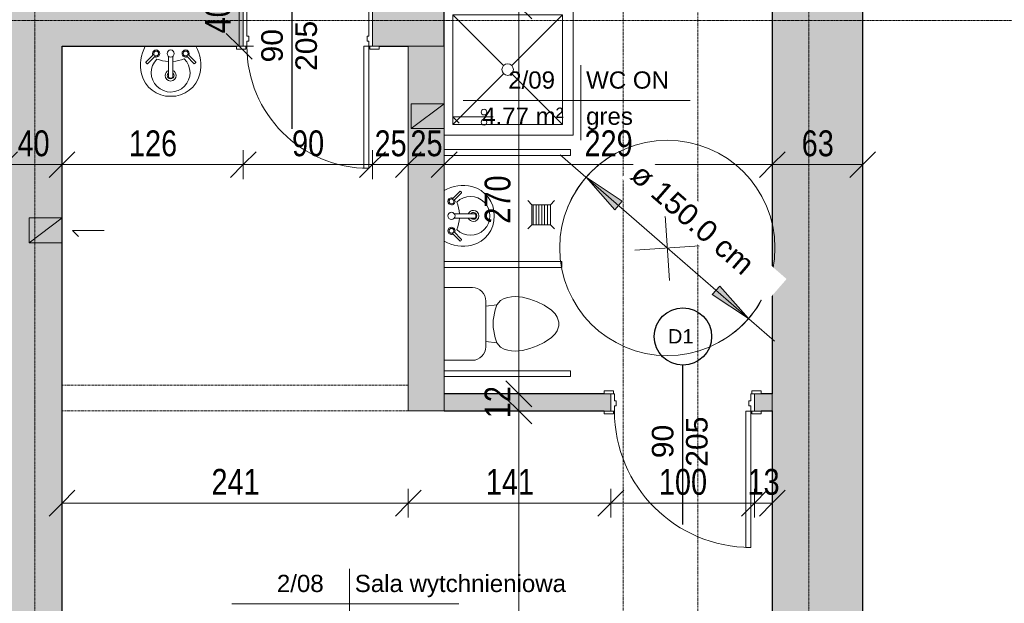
# Model space of a CAD drawing. Header units: centimetres. Extents: x 14827 to 20103, y -10807 to -8443.
# Tile 16 of 21: x 17333 to 18019, y -10012 to -9605. Entities that reach past the tile are written whole.
import ezdxf

# ---------------------------------------------------------------- set-up
doc = ezdxf.new("R2010")
doc.units = ezdxf.units.CM
for name, pattern in [('Aligning Line 1_8_', [0.635, 0.3175, -0.3175]), ('Kreska', [0.635, 0.3175, -0.3175]), ('Linia siatki', [0.9925, 0.47, -0.2175, 0.0875, -0.2175])]:
    doc.linetypes.add(name, pattern=pattern)
for name, color, linetype, lineweight in [('A-ANNO-DIMS', 211, 'Continuous', 9), ('A-ANNO-DIMS-100', 211, 'Continuous', 9), ('A-AREA-IDEN', 2, 'Continuous', 9), ('A-DETL', 90, 'Continuous', 9), ('A-DETL-GENF', 92, 'Continuous', 9), ('A-DETL-HDLN', 90, 'Kreska', 9), ('A-DETL-MEDM', 33, 'Continuous', 25), ('A-DETL-THIN', 151, 'Continuous', 9), ('A-DOOR', 31, 'Continuous', 9), ('A-DOOR-FRAM', 31, 'Continuous', 18), ('A-WALL', 113, 'Continuous', 9), ('A-WALL-PATT', 111, 'Continuous', 25), ('G-ANNO-TEXT', 231, 'Continuous', 9), ('I-WALL', 2, 'Continuous', 9), ('P-SANR-FIXT', 6, 'Continuous', 9), ('S-GRID', 1, 'Continuous', 9)]:
    doc.layers.add(name, color=color, linetype=linetype, lineweight=lineweight)
doc.styles.add('Arial_1', font='arial.ttf', dxfattribs={"height": 12})
doc.styles.add('Arial_2', font='arial.ttf', dxfattribs={"width": 0.8, "height": 18})
doc.styles.add('Arial_3', font='arial.ttf', dxfattribs={"height": 10})
doc.styles.add('Arial_4', font='arial.ttf', dxfattribs={"height": 15})
doc.dimstyles.new('Przekątna_-_1_8_mm_Arial', dxfattribs={"dimscale": 30.48, "dimtxt": 18.364669, "dimasz": 0.590551, "dimexe": 0.328084, "dimexo": 0.0625, "dimgap": 0.016404, "dimtad": 1, "dimdec": 0, "dimdsep": 46, "dimtxsty": 'Arial_2', "dimblk1": 'OBLIQUE', "dimblk2": 'OBLIQUE', "dimsah": 1, "dimcen": 0.09, "dimazin": 0, "dimtfac": 1, "dimtdec": 4, "dimtix": 1, "dimtmove": 0, "dimatfit": 3, "dimfxl": 0.328084, "dimfxlon": 1, "dimtvp": 1, "dimtolj": 1, "dimtzin": 0, "dimarcsym": 2})
doc.dimstyles.new('Średnica___2_5_mm_Arial', dxfattribs={"dimscale": 30.48, "dimtxt": 15.303891, "dimasz": 0.984252, "dimexe": 0.787402, "dimexo": 0, "dimgap": 0.492126, "dimtad": 1, "dimjust": 3, "dimdec": 1, "dimrnd": 0.5, "dimzin": 0, "dimdsep": 46, "dimtxsty": 'Arial_4', "dimsah": 1, "dimcen": 0.09, "dimdle": 0.787402, "dimazin": 0, "dimtfac": 1, "dimtdec": 4, "dimtix": 1, "dimtmove": 0, "dimatfit": 2, "dimfxl": 1, "dimtvp": 1, "dimtfill": 1, "dimtolj": 1, "dimtzin": 0, "dimarcsym": 2})

# ---------------------------------------------------------------- blocks, each defined once
blk = doc.blocks.new('Drzwi-wewnętrzne-jednoskrzydłowe-dwupanelowe-drewniane - 900 x 2100mm-613824-6_Poziom posadzka II pietra')
at = {"layer": 'A-DOOR'}
for p, q in [((-49.635, 22.3175), (-43.135, 22.3175)), ((-49.635, 20.3175), (-49.635, 22.3175)), ((-43.135, 22.3175), (-43.135, 20.3175)), ((43.135, 22.3175), (49.635, 22.3175)), ((43.135, 20.3175), (43.135, 22.3175)), ((49.635, 22.3175), (49.635, 20.3175)), ((-43.135, 20.3175), (-49.635, 20.3175)), ((49.635, 20.3175), (43.135, 20.3175)), ((-49.635, -19.6825), (-43.135, -19.6825)), ((-49.635, -21.6825), (-49.635, -19.6825)), ((-43.135, -19.6825), (-43.135, -21.6825)), ((43.135, -19.6825), (49.635, -19.6825)), ((43.135, -21.6825), (43.135, -19.6825)), ((49.635, -19.6825), (49.635, -21.6825)), ((-43.135, -21.6825), (-49.635, -21.6825)), ((49.635, -21.6825), (43.135, -21.6825))]:
    blk.add_line(p, q, dxfattribs=at)
at = {"layer": 'A-DOOR', "lineweight": 18}
for p, q in [((39, -19.6825), (42.5, -19.6825)), ((39, -104.6825), (39, -19.6825)), ((42.5, -19.6825), (42.5, -104.6825)), ((42.5, -104.6825), (39, -104.6825))]:
    blk.add_line(p, q, dxfattribs=at)
at = {"layer": 'A-DOOR'}
blk.add_arc((42.5, -19.6825), 85, 180, 270, dxfattribs=at)
at = {"layer": 'A-DOOR-FRAM'}
for p, q in [((-45, 20.3175), (-42.5, 20.3175)), ((-45, -19.6825), (-45, 20.3175)), ((-42.5, 20.3175), (-42.5, -12.69)), ((42.5, 20.3175), (45, 20.3175)), ((42.5, -12.69), (42.5, 20.3175)), ((45, 20.3175), (45, -19.6825)), ((-42.5, -12.69), (-41.23, -12.69)), ((-41.23, -12.69), (-41.23, -16.1825)), ((41.23, -12.69), (42.5, -12.69)), ((41.23, -16.1825), (41.23, -12.69)), ((-42.5, -19.6825), (-45, -19.6825)), ((-42.5, -16.1825), (-42.5, -19.6825)), ((-41.23, -16.1825), (-42.5, -16.1825)), ((42.5, -16.1825), (41.23, -16.1825)), ((42.5, -19.6825), (42.5, -16.1825)), ((45, -19.6825), (42.5, -19.6825))]:
    blk.add_line(p, q, dxfattribs=at)
blk = doc.blocks.new('wewnetrzne dwupanelowe - 900 x 210-718302-6_Poziom posadzka II pietra')
at = {"layer": 'A-DOOR'}
for p, q in [((-54.635, 8.3175), (-48.135, 8.3175)), ((-54.635, 6.3175), (-54.635, 8.3175)), ((-48.135, 8.3175), (-48.135, 6.3175)), ((48.135, 8.3175), (54.635, 8.3175)), ((48.135, 6.3175), (48.135, 8.3175)), ((54.635, 8.3175), (54.635, 6.3175)), ((-48.135, 6.3175), (-54.635, 6.3175)), ((54.635, 6.3175), (48.135, 6.3175)), ((-54.635, -5.6825), (-48.135, -5.6825)), ((-54.635, -7.6825), (-54.635, -5.6825)), ((-48.135, -5.6825), (-48.135, -7.6825)), ((48.135, -5.6825), (54.635, -5.6825)), ((48.135, -7.6825), (48.135, -5.6825)), ((54.635, -5.6825), (54.635, -7.6825)), ((-48.135, -7.6825), (-54.635, -7.6825)), ((54.635, -7.6825), (48.135, -7.6825))]:
    blk.add_line(p, q, dxfattribs=at)
at = {"layer": 'A-DOOR', "lineweight": 18}
for p, q in [((44, -5.6825), (47.5, -5.6825)), ((44, -100.6825), (44, -5.6825)), ((47.5, -5.6825), (47.5, -100.6825)), ((47.5, -100.6825), (44, -100.6825))]:
    blk.add_line(p, q, dxfattribs=at)
at = {"layer": 'A-DOOR'}
blk.add_arc((47.5, -5.6825), 95, 180, 270, dxfattribs=at)
at = {"layer": 'A-DOOR-FRAM'}
for p, q in [((-50, 6.3175), (-47.5, 6.3175)), ((-50, -5.6825), (-50, 6.3175)), ((-47.5, 6.3175), (-47.5, 1.31)), ((-47.5, 1.31), (-46.23, 1.31)), ((-46.23, 1.31), (-46.23, -2.1825)), ((46.23, 1.31), (47.5, 1.31)), ((46.23, -2.1825), (46.23, 1.31)), ((47.5, 6.3175), (50, 6.3175)), ((47.5, 1.31), (47.5, 6.3175)), ((50, 6.3175), (50, -5.6825)), ((-47.5, -5.6825), (-50, -5.6825)), ((-47.5, -2.1825), (-47.5, -5.6825)), ((-46.23, -2.1825), (-47.5, -2.1825)), ((47.5, -2.1825), (46.23, -2.1825)), ((47.5, -5.6825), (47.5, -2.1825)), ((50, -5.6825), (47.5, -5.6825))]:
    blk.add_line(p, q, dxfattribs=at)
blk = doc.blocks.new('Lavabo mural - 05 - 440mm x 350mm-346807-6_Poziom posadzka II pietra')
at = {"layer": 'P-SANR-FIXT'}
for p, q in [((-17.19, -11.05), (-11.74, -5.6)), ((-16.1, -12.14), (-10.65, -6.69)), ((16.41, -12.14), (10.96, -6.69)), ((17.5, -11.05), (12.05, -5.6)), ((-1.5, -21.49), (-1.5, -7.07)), ((1.5, -21.49), (1.5, -7.07))]:
    blk.add_line(p, q, dxfattribs=at)
for centre, radius, start, end in [((5.33, -13.08), 26.44, 150.36495, 193.63505), ((-5.33, -13.08), 26.44, 346.36495, 29.63505), ((-10.13, -5.07), 2.5, 0, 180), ((-10.13, -5.07), 2.5, 180, 207.05328), ((-10.13, -5.07), 1.7, 360, 180), ((-10.13, -5.07), 1.7, 180, 198.05956), ((-10.13, -5.07), 1.7, 198.05956, 360), ((-10.13, -5.07), 2.5, 242.94672, 0), ((0, -5.07), 2.5, 0, 180), ((0, -5.07), 2.5, 180, 0), ((10.43, -5.07), 2.5, 360, 180), ((10.43, -5.07), 2.5, 180, 297.05328), ((10.43, -5.07), 1.7, 0, 180), ((10.43, -5.07), 1.7, 180, 0), ((10.43, -5.07), 2.5, 332.94672, 360), ((0, -18.36), 13.5, 135.46291, 45.05561), ((-0.16, 16.03), 26.66, 249.19864, 267.10928), ((-0.16, 16.03), 26.66, 273.5606, 291.31988), ((-0.59, -14.51), 20.35, 193.63505, 271.65578), ((0, -20.36), 3.86, 112.88275, 180), ((0, -20.36), 3.86, 180, 360), ((0, -20.36), 2.35, 129.68263, 180), ((0, -20.36), 2.35, 180, 360), ((0.59, -14.51), 20.35, 268.34422, 346.36495), ((0, -20.36), 3.86, 360, 67.11782), ((0, -20.36), 2.35, 360, 50.3185)]:
    blk.add_arc(centre, radius, start, end, dxfattribs=at)
for centre, major_axis, ratio, start_param, end_param in [((-16.65, -11.59), (-0.545, 0.545), 0.274309, 0, 3.141593), ((16.95, -11.59), (0.545, 0.545), 0.274309, 3.141593, 6.283185), ((0, -21.49), (-1.5, 0), 0.428525, 0, 3.141593)]:
    blk.add_ellipse(centre, major_axis=major_axis, ratio=ratio, start_param=start_param, end_param=end_param, dxfattribs=at)
blk = doc.blocks.new('Muszla klozetowa domowa - 3D - Muszla klozetowa domowa - 3D-336748-6_Poziom posadzka II pietra')
at = {"layer": 'P-SANR-FIXT'}
for p, q in [((-25.34, 29.84), (-25.34, 49.47)), ((25.34, 49.47), (25.34, 29.84)), ((15.87, 20.38), (-15.88, 20.38)), ((-12.35, 20.38), (-13.23, 12.7)), ((-9.74, 13.97), (-13.23, 12.7)), ((-2.54, 15.24), (-9.74, 13.97)), ((2.54, 15.24), (-2.54, 15.24)), ((9.74, 13.97), (2.54, 15.24)), ((13.23, 12.7), (9.74, 13.97)), ((12.35, 20.38), (13.23, 12.7)), ((-17.7, 7.62), (-18.38, 5.08)), ((-16.26, 10.16), (-17.7, 7.62)), ((-13.23, 12.7), (-16.26, 10.16)), ((16.26, 10.16), (13.23, 12.7)), ((17.7, 7.62), (16.26, 10.16)), ((18.38, 5.08), (17.7, 7.62)), ((-18.83, 2.53), (-19.05, 0)), ((-19.05, 0), (-18.61, -5.06)), ((-18.38, 5.08), (-18.83, 2.53)), ((18.83, 2.53), (18.38, 5.08)), ((18.61, -5.06), (19.05, 0)), ((19.05, 0), (18.83, 2.53)), ((-18.61, -5.06), (-17.24, -10.16)), ((17.24, -10.16), (18.61, -5.06)), ((-17.24, -10.16), (-15.39, -15.24)), ((15.39, -15.24), (17.24, -10.16)), ((-15.39, -15.24), (-13.02, -20.32)), ((-13.02, -20.32), (-9.5, -25.4)), ((9.5, -25.4), (13.02, -20.32)), ((13.02, -20.32), (15.39, -15.24)), ((-9.5, -25.4), (-6.96, -27.94)), ((6.96, -27.94), (9.5, -25.4)), ((-6.96, -27.94), (-4.76, -29.21)), ((-4.76, -29.21), (-1.27, -30.48)), ((-1.27, -30.48), (1.27, -30.48)), ((1.27, -30.48), (4.76, -29.21)), ((4.76, -29.21), (6.96, -27.94))]:
    blk.add_line(p, q, dxfattribs=at)
for centre, start, end in [((-15.88, 29.84), 180, 270), ((15.87, 29.84), 270, 360)]:
    blk.add_arc(centre, 9.46, start, end, dxfattribs=at)
blk = doc.blocks.new('Kabina prysznicowa - 2D - Kabina prysznicowa - 2D-674586-6_Poziom posadzka II pietra')
at = {"layer": 'P-SANR-FIXT'}
for p, q in [((90, 0), (0, 0)), ((0, 0), (0, -90)), ((42.99, -42.99), (7.5, -7.5)), ((84, -7.5), (7.5, -7.5)), ((7.5, -7.5), (7.5, -84)), ((48.51, -42.99), (84, -7.5)), ((84, -84), (84, -7.5)), ((7.5, -84), (42.86, -48.64)), ((84, -84), (48.64, -48.64)), ((7.5, -84), (84, -84))]:
    blk.add_line(p, q, dxfattribs=at)
for start, end in [(0, 180), (180, 0)]:
    blk.add_arc((45.75, -45.75), 4, start, end, dxfattribs=at)
blk = doc.blocks.new('Lavabo mural - 05 - 440mm x 350mm-517752-6_Poziom posadzka II pietra')
at = {"layer": 'P-SANR-FIXT'}
for p, q in [((-1.5, 21.49), (-1.5, 7.07)), ((1.5, 21.49), (1.5, 7.07)), ((-17.19, 11.05), (-11.74, 5.6)), ((-16.1, 12.14), (-10.65, 6.69)), ((16.41, 12.14), (10.96, 6.69)), ((17.5, 11.05), (12.05, 5.6))]:
    blk.add_line(p, q, dxfattribs=at)
for centre, radius, start, end in [((-0.59, 14.51), 20.35, 88.34422, 166.36495), ((0.59, 14.51), 20.35, 13.63505, 91.65578), ((0, 18.36), 13.5, 314.94439, 224.53709), ((0, 20.36), 3.86, 0, 180), ((0, 20.36), 2.35, 0, 180), ((5.33, 13.08), 26.44, 166.36495, 209.63505), ((0, 20.36), 3.86, 180, 247.11725), ((0, 20.36), 2.35, 180, 230.31737), ((0, 20.36), 2.35, 309.6815, 0), ((0, 20.36), 3.86, 292.88218, 0), ((-5.33, 13.08), 26.44, 330.36495, 13.63505), ((-10.13, 5.07), 2.5, 360, 117.05328), ((-0.16, -16.03), 26.66, 92.89072, 110.80136), ((0, 5.07), 2.5, 360, 180), ((-0.16, -16.03), 26.66, 68.68012, 86.4394), ((10.43, 5.07), 2.5, 62.94672, 180), ((-10.13, 5.07), 2.5, 152.94672, 180), ((-10.13, 5.07), 2.5, 180, 360), ((-10.13, 5.07), 1.7, 161.94044, 180), ((-10.13, 5.07), 1.7, 180, 0), ((-10.13, 5.07), 1.7, 0, 161.94044), ((0, 5.07), 2.5, 180, 360), ((10.43, 5.07), 2.5, 180, 0), ((10.43, 5.07), 1.7, 360, 180), ((10.43, 5.07), 1.7, 180, 360), ((10.43, 5.07), 2.5, 0, 27.05328)]:
    blk.add_arc(centre, radius, start, end, dxfattribs=at)
for centre, major_axis, ratio, start_param, end_param in [((0, 21.49), (1.5, 0), 0.428525, 0, 3.141593), ((-16.65, 11.59), (0.545, 0.545), 0.274309, 0, 3.141593), ((16.95, 11.59), (-0.545, 0.545), 0.274309, 3.141593, 6.283185)]:
    blk.add_ellipse(centre, major_axis=major_axis, ratio=ratio, start_param=start_param, end_param=end_param, dxfattribs=at)
blk = doc.blocks.new('DIMBLOCK1-6_Poziom posadzka II pietra')
at = {"layer": 'A-ANNO-DIMS-100'}
for p, q in [((17486.07, -9583.71), (17477.07, -9574.71)), ((17486.07, -9583.71), (17476.07, -9583.71)), ((17486.07, -9623.71), (17486.07, -9583.71)), ((17486.07, -9583.71), (17495.07, -9592.71)), ((17486.07, -9583.71), (17496.07, -9583.71)), ((17486.07, -9623.71), (17477.07, -9614.71)), ((17486.07, -9623.71), (17476.07, -9623.71)), ((17486.07, -9623.71), (17495.07, -9632.71)), ((17486.07, -9623.71), (17496.07, -9623.71))]:
    blk.add_line(p, q, dxfattribs=at)
at = {"layer": 'A-ANNO-DIMS-100', "color": 0, "insert": (17462.2, -9614.73), "char_height": 18, "width": 26.4451, "attachment_point": 1, "rotation": 90, "line_spacing_factor": 0.941778, "style": 'Arial_2'}
blk.add_mtext('40', dxfattribs=at)
blk = doc.blocks.new('_Oblique')
at = {"color": 0, "linetype": 'ByBlock', "lineweight": -2}
blk.add_line((-0.5, -0.5), (0.5, 0.5), dxfattribs=at)
blk = doc.blocks.new('Etyk_pom_1_mala - Etyk_pom_1_mala-219433-6_Poziom posadzka II pietra')
at = {"layer": 'A-AREA-IDEN'}
for p, q in [((-0.0958, 0.1444), (-0.0958, -0.3781)), ((-0.9154, -0.1015), (0.6661, -0.1015))]:
    blk.add_line(p, q, dxfattribs=at)
blk = doc.blocks.new('DIMBLOCK141-6_Poziom posadzka II pietra')
at = {"layer": 'A-ANNO-DIMS-100'}
for p, q in [((17322.62, -9706.16), (17322.62, -9696.16)), ((17322.62, -9706.16), (17331.62, -9697.16)), ((17362.62, -9706.16), (17362.62, -9696.16)), ((17362.62, -9706.16), (17371.62, -9697.16)), ((17322.62, -9706.16), (17313.62, -9715.16)), ((17322.62, -9706.16), (17362.62, -9706.16)), ((17322.62, -9706.16), (17322.62, -9716.16)), ((17362.62, -9706.16), (17353.62, -9715.16)), ((17362.62, -9706.16), (17362.62, -9716.16))]:
    blk.add_line(p, q, dxfattribs=at)
at = {"layer": 'A-ANNO-DIMS-100', "color": 0, "insert": (17331.6, -9682.3), "char_height": 18, "width": 26.4451, "attachment_point": 1, "line_spacing_factor": 0.941778, "style": 'Arial_2'}
blk.add_mtext('40', dxfattribs=at)
blk = doc.blocks.new('DIMBLOCK142-6_Poziom posadzka II pietra')
at = {"layer": 'A-ANNO-DIMS-100'}
for p, q in [((17362.62, -9706.16), (17362.62, -9696.16)), ((17362.62, -9706.16), (17371.62, -9697.16)), ((17488.95, -9706.16), (17488.95, -9696.16)), ((17488.95, -9706.16), (17497.95, -9697.16)), ((17362.62, -9706.16), (17353.62, -9715.16)), ((17362.62, -9706.16), (17488.95, -9706.16)), ((17362.62, -9706.16), (17362.62, -9716.16)), ((17488.95, -9706.16), (17479.95, -9715.16)), ((17488.95, -9706.16), (17488.95, -9716.16))]:
    blk.add_line(p, q, dxfattribs=at)
at = {"layer": 'A-ANNO-DIMS-100', "color": 0, "insert": (17409.26, -9682.3), "char_height": 18, "width": 39.6677, "attachment_point": 1, "line_spacing_factor": 0.941778, "style": 'Arial_2'}
blk.add_mtext('126', dxfattribs=at)
blk = doc.blocks.new('DIMBLOCK143-6_Poziom posadzka II pietra')
at = {"layer": 'A-ANNO-DIMS-100'}
for p, q in [((17488.95, -9706.16), (17488.95, -9696.16)), ((17488.95, -9706.16), (17497.95, -9697.16)), ((17578.95, -9706.16), (17578.95, -9696.16)), ((17578.95, -9706.16), (17587.95, -9697.16)), ((17488.95, -9706.16), (17479.95, -9715.16)), ((17488.95, -9706.16), (17578.95, -9706.16)), ((17488.95, -9706.16), (17488.95, -9716.16)), ((17578.95, -9706.16), (17569.95, -9715.16)), ((17578.95, -9706.16), (17578.95, -9716.16))]:
    blk.add_line(p, q, dxfattribs=at)
at = {"layer": 'A-ANNO-DIMS-100', "color": 0, "insert": (17522.93, -9682.3), "char_height": 18, "width": 26.4451, "attachment_point": 1, "line_spacing_factor": 0.941778, "style": 'Arial_2'}
blk.add_mtext('90', dxfattribs=at)
blk = doc.blocks.new('DIMBLOCK144-6_Poziom posadzka II pietra')
at = {"layer": 'A-ANNO-DIMS-100'}
for p, q in [((17578.95, -9706.16), (17578.95, -9696.16)), ((17578.95, -9706.16), (17587.95, -9697.16)), ((17603.95, -9706.16), (17603.95, -9696.16)), ((17603.95, -9706.16), (17612.95, -9697.16)), ((17578.95, -9706.16), (17569.95, -9715.16)), ((17578.95, -9706.16), (17603.95, -9706.16)), ((17578.95, -9706.16), (17578.95, -9716.16)), ((17603.95, -9706.16), (17594.95, -9715.16)), ((17603.95, -9706.16), (17603.95, -9716.16))]:
    blk.add_line(p, q, dxfattribs=at)
at = {"layer": 'A-ANNO-DIMS-100', "color": 0, "insert": (17580.43, -9682.3), "char_height": 18, "width": 26.4451, "attachment_point": 1, "line_spacing_factor": 0.941778, "style": 'Arial_2'}
blk.add_mtext('25', dxfattribs=at)
blk = doc.blocks.new('DIMBLOCK145-6_Poziom posadzka II pietra')
at = {"layer": 'A-ANNO-DIMS-100'}
for p, q in [((17603.95, -9706.16), (17603.95, -9696.16)), ((17603.95, -9706.16), (17612.95, -9697.16)), ((17628.95, -9706.16), (17628.95, -9696.16)), ((17628.95, -9706.16), (17637.95, -9697.16)), ((17603.95, -9706.16), (17594.95, -9715.16)), ((17603.95, -9706.16), (17628.95, -9706.16)), ((17603.95, -9706.16), (17603.95, -9716.16)), ((17628.95, -9706.16), (17619.95, -9715.16)), ((17628.95, -9706.16), (17628.95, -9716.16))]:
    blk.add_line(p, q, dxfattribs=at)
at = {"layer": 'A-ANNO-DIMS-100', "color": 0, "insert": (17605.43, -9682.3), "char_height": 18, "width": 26.4451, "attachment_point": 1, "line_spacing_factor": 0.941778, "style": 'Arial_2'}
blk.add_mtext('25', dxfattribs=at)
blk = doc.blocks.new('DIMBLOCK146-6_Poziom posadzka II pietra')
at = {"layer": 'A-ANNO-DIMS-100'}
for p, q in [((17628.95, -9706.16), (17628.95, -9696.16)), ((17628.95, -9706.16), (17637.95, -9697.16)), ((17857.62, -9706.16), (17857.62, -9696.16)), ((17857.62, -9706.16), (17866.62, -9697.16)), ((17628.95, -9706.16), (17619.95, -9715.16)), ((17628.95, -9706.16), (17857.62, -9706.16)), ((17628.95, -9706.16), (17628.95, -9716.16)), ((17857.62, -9706.16), (17848.62, -9715.16)), ((17857.62, -9706.16), (17857.62, -9716.16))]:
    blk.add_line(p, q, dxfattribs=at)
at = {"layer": 'A-ANNO-DIMS-100', "color": 0, "insert": (17726.76, -9682.3), "char_height": 18, "width": 39.6677, "attachment_point": 1, "line_spacing_factor": 0.941778, "style": 'Arial_2'}
blk.add_mtext('229', dxfattribs=at)
blk = doc.blocks.new('DIMBLOCK147-6_Poziom posadzka II pietra')
at = {"layer": 'A-ANNO-DIMS-100'}
for p, q in [((17857.62, -9706.16), (17857.62, -9696.16)), ((17857.62, -9706.16), (17866.62, -9697.16)), ((17920.62, -9706.16), (17920.62, -9696.16)), ((17920.62, -9706.16), (17929.62, -9697.16)), ((17857.62, -9706.16), (17848.62, -9715.16)), ((17857.62, -9706.16), (17920.62, -9706.16)), ((17857.62, -9706.16), (17857.62, -9716.16)), ((17920.62, -9706.16), (17911.62, -9715.16)), ((17920.62, -9706.16), (17920.62, -9716.16))]:
    blk.add_line(p, q, dxfattribs=at)
at = {"layer": 'A-ANNO-DIMS-100', "color": 0, "insert": (17878.1, -9682.3), "char_height": 18, "width": 26.4451, "attachment_point": 1, "line_spacing_factor": 0.941778, "style": 'Arial_2'}
blk.add_mtext('63', dxfattribs=at)
blk = doc.blocks.new('DIMBLOCK148-6_Poziom posadzka II pietra')
at = {"layer": 'A-ANNO-DIMS-100'}
for p, q in [((17362.62, -9941.93), (17362.62, -9931.93)), ((17362.62, -9941.93), (17371.62, -9932.93)), ((17603.95, -9941.93), (17603.95, -9931.93)), ((17603.95, -9941.93), (17612.95, -9932.93)), ((17362.62, -9941.93), (17353.62, -9950.93)), ((17362.62, -9941.93), (17603.95, -9941.93)), ((17362.62, -9941.93), (17362.62, -9951.93)), ((17603.95, -9941.93), (17594.95, -9950.93)), ((17603.95, -9941.93), (17603.95, -9951.93))]:
    blk.add_line(p, q, dxfattribs=at)
at = {"layer": 'A-ANNO-DIMS-100', "color": 0, "insert": (17466.76, -9918.06), "char_height": 18, "width": 39.6677, "attachment_point": 1, "line_spacing_factor": 0.941778, "style": 'Arial_2'}
blk.add_mtext('241', dxfattribs=at)
blk = doc.blocks.new('DIMBLOCK149-6_Poziom posadzka II pietra')
at = {"layer": 'A-ANNO-DIMS-100'}
for p, q in [((17603.95, -9941.93), (17603.95, -9931.93)), ((17603.95, -9941.93), (17612.95, -9932.93)), ((17745.12, -9941.93), (17745.12, -9931.93)), ((17745.12, -9941.93), (17754.12, -9932.93)), ((17603.95, -9941.93), (17594.95, -9950.93)), ((17603.95, -9941.93), (17745.12, -9941.93)), ((17603.95, -9941.93), (17603.95, -9951.93)), ((17745.12, -9941.93), (17736.12, -9950.93)), ((17745.12, -9941.93), (17745.12, -9951.93))]:
    blk.add_line(p, q, dxfattribs=at)
at = {"layer": 'A-ANNO-DIMS-100', "color": 0, "insert": (17658.01, -9918.06), "char_height": 18, "width": 39.6677, "attachment_point": 1, "line_spacing_factor": 0.941778, "style": 'Arial_2'}
blk.add_mtext('141', dxfattribs=at)
blk = doc.blocks.new('DIMBLOCK150-6_Poziom posadzka II pietra')
at = {"layer": 'A-ANNO-DIMS-100'}
for p, q in [((17745.12, -9941.93), (17745.12, -9931.93)), ((17745.12, -9941.93), (17754.12, -9932.93)), ((17845.12, -9941.93), (17845.12, -9931.93)), ((17845.12, -9941.93), (17854.12, -9932.93)), ((17745.12, -9941.93), (17736.12, -9950.93)), ((17745.12, -9941.93), (17845.12, -9941.93)), ((17745.12, -9941.93), (17745.12, -9951.93)), ((17845.12, -9941.93), (17836.12, -9950.93)), ((17845.12, -9941.93), (17845.12, -9951.93))]:
    blk.add_line(p, q, dxfattribs=at)
at = {"layer": 'A-ANNO-DIMS-100', "color": 0, "insert": (17778.59, -9918.06), "char_height": 18, "width": 39.6677, "attachment_point": 1, "line_spacing_factor": 0.941778, "style": 'Arial_2'}
blk.add_mtext('100', dxfattribs=at)
blk = doc.blocks.new('DIMBLOCK151-6_Poziom posadzka II pietra')
at = {"layer": 'A-ANNO-DIMS-100'}
for p, q in [((17845.12, -9941.93), (17845.12, -9931.93)), ((17845.12, -9941.93), (17854.12, -9932.93)), ((17857.62, -9941.93), (17857.62, -9931.93)), ((17857.62, -9941.93), (17866.62, -9932.93)), ((17845.12, -9941.93), (17836.12, -9950.93)), ((17845.12, -9941.93), (17857.62, -9941.93)), ((17845.12, -9941.93), (17845.12, -9951.93)), ((17857.62, -9941.93), (17848.62, -9950.93)), ((17857.62, -9941.93), (17857.62, -9951.93))]:
    blk.add_line(p, q, dxfattribs=at)
at = {"layer": 'A-ANNO-DIMS-100', "color": 0, "insert": (17840.35, -9918.06), "char_height": 18, "width": 26.4451, "attachment_point": 1, "line_spacing_factor": 0.941778, "style": 'Arial_2'}
blk.add_mtext('13', dxfattribs=at)
blk = doc.blocks.new('DIMBLOCK197-6_Poziom posadzka II pietra')
at = {"layer": 'A-ANNO-DIMS-100'}
for p, q in [((17680.98, -9877.71), (17671.98, -9868.71)), ((17680.98, -9877.71), (17670.98, -9877.71)), ((17680.98, -10352.71), (17680.98, -9877.71)), ((17680.98, -9877.71), (17689.98, -9886.71)), ((17680.98, -9877.71), (17690.98, -9877.71)), ((17680.98, -10352.71), (17671.98, -10343.71)), ((17680.98, -10352.71), (17670.98, -10352.71)), ((17680.98, -10352.71), (17689.98, -10361.71)), ((17680.98, -10352.71), (17690.98, -10352.71))]:
    blk.add_line(p, q, dxfattribs=at)
at = {"layer": 'A-ANNO-DIMS-100', "color": 0, "insert": (17657.12, -10131.74), "char_height": 18, "width": 39.6677, "attachment_point": 1, "rotation": 90, "line_spacing_factor": 0.941778, "style": 'Arial_2'}
blk.add_mtext('475', dxfattribs=at)
blk = doc.blocks.new('DIMBLOCK198-6_Poziom posadzka II pietra')
at = {"layer": 'A-ANNO-DIMS-100'}
for p, q in [((17680.98, -9865.71), (17671.98, -9856.71)), ((17680.98, -9865.71), (17670.98, -9865.71)), ((17680.98, -9877.71), (17680.98, -9865.71)), ((17680.98, -9865.71), (17689.98, -9874.71)), ((17680.98, -9865.71), (17690.98, -9865.71)), ((17680.98, -9877.71), (17671.98, -9868.71)), ((17680.98, -9877.71), (17670.98, -9877.71)), ((17680.98, -9877.71), (17689.98, -9886.71)), ((17680.98, -9877.71), (17690.98, -9877.71))]:
    blk.add_line(p, q, dxfattribs=at)
at = {"layer": 'A-ANNO-DIMS-100', "color": 0, "insert": (17657.12, -9882.73), "char_height": 18, "width": 26.4451, "attachment_point": 1, "rotation": 90, "line_spacing_factor": 0.941778, "style": 'Arial_2'}
blk.add_mtext('12', dxfattribs=at)
blk = doc.blocks.new('DIMBLOCK199-6_Poziom posadzka II pietra')
at = {"layer": 'A-ANNO-DIMS-100'}
for p, q in [((17680.98, -9595.71), (17671.98, -9586.71)), ((17680.98, -9595.71), (17670.98, -9595.71)), ((17680.98, -9865.71), (17680.98, -9595.71)), ((17680.98, -9595.71), (17689.98, -9604.71)), ((17680.98, -9595.71), (17690.98, -9595.71)), ((17680.98, -9865.71), (17671.98, -9856.71)), ((17680.98, -9865.71), (17670.98, -9865.71)), ((17680.98, -9865.71), (17689.98, -9874.71)), ((17680.98, -9865.71), (17690.98, -9865.71))]:
    blk.add_line(p, q, dxfattribs=at)
at = {"layer": 'A-ANNO-DIMS-100', "color": 0, "insert": (17657.12, -9747.24), "char_height": 18, "width": 39.6677, "attachment_point": 1, "rotation": 90, "line_spacing_factor": 0.941778, "style": 'Arial_2'}
blk.add_mtext('270', dxfattribs=at)
blk = doc.blocks.new('DIMBLOCK239-6_Poziom posadzka II pietra')
at = {"layer": 'A-ANNO-DIMS-100'}
for points in [[(17727.84, -9714.95), (17747.89, -9737.61), (17753.07, -9731.65)], [(17841.04, -9813.37), (17820.99, -9790.7), (17815.81, -9796.66)]]:
    blk.add_hatch(color=256, dxfattribs=at).paths.add_polyline_path(points)
for p, q in [((17784.44, -9764.16), (17709.73, -9699.21)), ((17727.84, -9714.95), (17747.89, -9737.61)), ((17753.07, -9731.65), (17727.84, -9714.95)), ((17747.89, -9737.61), (17753.07, -9731.65)), ((17786.02, -9786.73), (17782.86, -9741.59)), ((17807.01, -9762.58), (17761.87, -9765.74)), ((17784.44, -9764.16), (17859.15, -9829.11)), ((17820.99, -9790.7), (17815.81, -9796.66)), ((17841.04, -9813.37), (17820.99, -9790.7)), ((17815.81, -9796.66), (17841.04, -9813.37))]:
    blk.add_line(p, q, dxfattribs=at)
for start, end in [(120.66287, 157.33217), (300.66287, 337.33217)]:
    blk.add_arc((17784.44, -9764.16), 75, start, end, dxfattribs=at)
at = {"layer": 'A-ANNO-DIMS-100', "color": 0, "insert": (17767.61, -9703.85), "char_height": 15, "width": 125.4448, "attachment_point": 1, "rotation": 318.99752, "line_spacing_factor": 0.941778, "style": 'Arial_4', "bg_fill": 3, "box_fill_scale": 1.25, "bg_fill_color": 256, "bg_fill_true_color": 13158600, "bg_fill_transparency": 0}
blk.add_mtext('ø 150.0 cm', dxfattribs=at)

msp = doc.modelspace()

# ---------------------------------------------------------------- hatches: boundary and pattern name
at = {"layer": 'A-DETL-GENF'}
msp.add_hatch(color=94, dxfattribs=at).paths.add_polyline_path([(17628.95, -9877.71), (17628.95, -9623.71), (17603.95, -9623.71), (17603.95, -9877.71), (17605.73, -9877.71)])
at = {"layer": 'A-WALL-PATT', "lineweight": 9}
msp.add_hatch(color=256, dxfattribs=at).paths.add_polyline_path([(17920.62, -10352.71), (17920.62, -8842.71), (17857.62, -8842.71), (17857.62, -10352.71)])
h = msp.add_hatch(color=256, dxfattribs=at)
h.paths.add_polyline_path([(17322.62, -10352.71), (17362.62, -10352.71), (17362.62, -9623.71), (17322.62, -9623.71), (17322.62, -9662.77)])
h.paths.add_polyline_path([(17322.62, -9396.71), (17362.62, -9396.71), (17362.62, -8905.71), (17322.62, -8905.71), (17322.62, -9364.86)])
h = msp.add_hatch(color=256, dxfattribs=at)
h.paths.add_polyline_path([(17603.95, -9623.71), (17628.95, -9623.71), (17628.95, -9553.71), (17603.95, -9553.71), (17603.95, -9583.71)])
h.paths.add_polyline_path([(17610.94, -9463.71), (17628.95, -9463.71), (17628.95, -9315.71), (17603.95, -9315.71), (17603.95, -9463.71), (17607.45, -9463.71)])
h = msp.add_hatch(color=256, dxfattribs=at)
h.paths.add_polyline_path([(17583.59, -9623.71), (17603.95, -9623.71), (17603.95, -9583.71), (17578.95, -9583.71), (17578.95, -9623.71)])
h.paths.add_polyline_path([(17439.43, -9623.71), (17488.95, -9623.71), (17488.95, -9583.71), (17249.12, -9583.71), (17249.12, -9623.71), (17362.62, -9623.71)])
h = msp.add_hatch(color=256, dxfattribs=at)
h.paths.add_polyline_path([(17745.12, -9877.71), (17745.12, -9865.71), (17628.95, -9865.71), (17628.95, -9877.71), (17740.49, -9877.71)])
h.paths.add_polyline_path([(17857.62, -9877.71), (17857.62, -9865.71), (17845.12, -9865.71), (17845.12, -9877.71), (17849.76, -9877.71)])

# ---------------------------------------------------------------- linework, layer by layer
at = {"layer": 'A-DETL', "linetype": 'Aligning Line 1_8_'}
for p, q in [((17805.62, -8957.71), (17805.62, -10300.71)), ((17753.62, -9009.71), (17753.62, -10248.71))]:
    msp.add_line(p, q, dxfattribs=at)
at = {"layer": 'A-DETL', "lineweight": 18}
for p, q in [((17628.95, -9663.71), (17605.95, -9663.71)), ((17605.95, -9663.71), (17605.95, -9680.92)), ((17628.95, -9663.71), (17605.95, -9680.92)), ((17628.95, -9680.92), (17628.95, -9663.71)), ((17635.05, -9672.96), (17663.05, -9672.96)), ((17635.05, -9672.96), (17639.29, -9677.2)), ((17628.95, -9680.92), (17605.95, -9680.92)), ((17362.62, -9743.29), (17339.62, -9743.29)), ((17339.62, -9743.29), (17339.62, -9760.5)), ((17362.62, -9743.29), (17339.62, -9760.5)), ((17362.62, -9760.5), (17362.62, -9743.29)), ((17369.94, -9751.96), (17391.94, -9751.96)), ((17369.94, -9751.96), (17374.18, -9756.2)), ((17362.62, -9760.5), (17339.62, -9760.5))]:
    msp.add_line(p, q, dxfattribs=at)
for centre in [(17656.71, -9669.53), (17656.71, -9676.61)]:
    msp.add_circle(centre, 2, dxfattribs=at)
at = {"layer": 'A-DETL-HDLN'}
for p, q in [((17603.95, -9859.71), (17362.62, -9859.71)), ((17603.95, -9877.71), (17362.62, -9877.71))]:
    msp.add_line(p, q, dxfattribs=at)
at = {"layer": 'A-DETL-MEDM'}
for p, q in [((17523.12, -9681.21), (17523.12, -9570.21)), ((17795.32, -9956.83), (17795.32, -9845.83))]:
    msp.add_line(p, q, dxfattribs=at)
msp.add_circle((17795.32, -9825.83), 20, dxfattribs=at)
at = {"layer": 'A-DETL-THIN'}
for p, q in [((17628.95, -9623.71), (17603.95, -9623.71)), ((17603.95, -9623.71), (17603.95, -9877.71)), ((17628.95, -9877.71), (17628.95, -9623.71)), ((17716.95, -9695.71), (17628.95, -9695.71)), ((17628.95, -9699.71), (17716.95, -9699.71)), ((17716.95, -9699.71), (17716.95, -9695.71)), ((17690.13, -9734.04), (17687.3, -9731.22)), ((17702.95, -9734.04), (17690.13, -9734.04)), ((17690.13, -9734.04), (17690.13, -9748.1)), ((17690.95, -9734.04), (17690.95, -9748.1)), ((17692.95, -9734.04), (17692.95, -9748.1)), ((17694.95, -9734.04), (17694.95, -9748.1)), ((17696.95, -9734.04), (17696.95, -9748.1)), ((17698.95, -9734.04), (17698.95, -9748.1)), ((17700.95, -9734.04), (17700.95, -9748.1)), ((17702.95, -9734.04), (17705.78, -9731.22)), ((17702.95, -9748.1), (17702.95, -9734.04)), ((17690.13, -9748.1), (17687.3, -9750.93)), ((17690.13, -9748.1), (17702.95, -9748.1)), ((17702.95, -9748.1), (17705.78, -9750.93)), ((17710.95, -9773.71), (17628.95, -9773.71)), ((17628.95, -9777.71), (17710.95, -9777.71)), ((17710.95, -9777.71), (17710.95, -9773.71)), ((17716.95, -9849.71), (17628.95, -9849.71)), ((17716.95, -9853.71), (17716.95, -9849.71)), ((17628.95, -9853.71), (17716.95, -9853.71)), ((17603.95, -9877.71), (17628.95, -9877.71))]:
    msp.add_line(p, q, dxfattribs=at)
msp.add_circle((17784.44, -9764.16), 75, dxfattribs=at)
at = {"layer": 'A-WALL', "lineweight": 25}
for p, q in [((17920.62, -10415.71), (17920.62, -8842.71)), ((17628.95, -9623.71), (17628.95, -9595.71)), ((17857.62, -9595.71), (17857.62, -9865.71)), ((17740.49, -9865.71), (17628.95, -9865.71)), ((17857.62, -9865.71), (17849.76, -9865.71)), ((17628.95, -9877.71), (17740.49, -9877.71)), ((17849.76, -9877.71), (17857.62, -9877.71)), ((17857.62, -9877.71), (17857.62, -10352.71))]:
    msp.add_line(p, q, dxfattribs=at)
at = {"layer": 'A-WALL'}
msp.add_line((17857.62, -9877.71), (17857.62, -9865.71), dxfattribs=at)
at = {"layer": 'I-WALL', "lineweight": 25}
for p, q in [((17362.62, -10352.71), (17362.62, -9623.71)), ((17362.62, -9623.71), (17484.32, -9623.71)), ((17583.59, -9623.71), (17603.95, -9623.71))]:
    msp.add_line(p, q, dxfattribs=at)
at = {"layer": 'S-GRID', "linetype": 'Linia siatki'}
for p, q in [((17343.62, -8443.11), (17343.62, -10747.39)), ((17883.12, -8443.11), (17883.12, -10747.39)), ((14827.42, -9605.71), (18350.45, -9605.71))]:
    msp.add_line(p, q, dxfattribs=at)

# ---------------------------------------------------------------- block references
at = {"layer": 'A-AREA-IDEN', "xscale": 99.99999999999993, "yscale": 99.99999999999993, "zscale": 99.99999999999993}
for p in [(17733.76, -9651.39), (17572.55, -10001.96)]:
    msp.add_blockref('Etyk_pom_1_mala - Etyk_pom_1_mala-219433-6_Poziom posadzka II pietra', p, dxfattribs=at)
at = {"layer": 'A-DOOR'}
for name, p in [('Drzwi-wewnętrzne-jednoskrzydłowe-dwupanelowe-drewniane - 900 x 2100mm-613824-6_Poziom posadzka II pietra', (17533.95, -9604.03)), ('wewnetrzne dwupanelowe - 900 x 210-718302-6_Poziom posadzka II pietra', (17795.12, -9872.03))]:
    msp.add_blockref(name, p, dxfattribs=at)
at = {"layer": 'P-SANR-FIXT'}
for name, p, rotation in [('Kabina prysznicowa - 2D - Kabina prysznicowa - 2D-674586-6_Poziom posadzka II pietra', (17718.95, -9685.71), 180), ('Lavabo mural - 05 - 440mm x 350mm-517752-6_Poziom posadzka II pietra', (17628.95, -9741.84), 269.9999999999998), ('Muszla klozetowa domowa - 3D - Muszla klozetowa domowa - 3D-336748-6_Poziom posadzka II pietra', (17678.42, -9817.05), 89.99999999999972)]:
    msp.add_blockref(name, p, dxfattribs=dict(at, rotation=rotation))
msp.add_blockref('Lavabo mural - 05 - 440mm x 350mm-346807-6_Poziom posadzka II pietra', (17438.32, -9623.71), dxfattribs=at)

# ---------------------------------------------------------------- texts
at = {"layer": 'A-AREA-IDEN', "char_height": 12, "attachment_point": 1, "style": 'Arial_1'}
for s, insert, width in [('2/09', (17673.57, -9641.22), 42.4894), ('WC ON', (17727.85, -9641.22), 76.962), ('4.77 m²', (17655.44, -9666.39), 73.7552), ('gres', (17727.85, -9666.39), 42.4894), ('2/08', (17512.36, -9991.79), 42.4894), ('Sala wytchnieniowa', (17566.64, -9991.79), 190.8016)]:
    msp.add_mtext(s, dxfattribs=dict(at, insert=insert, width=width))
at = {"layer": 'G-ANNO-TEXT', "color": 7, "char_height": 15, "attachment_point": 1, "rotation": 90, "style": 'Arial_4'}
for s, insert, width in [('90', (17501.47, -9634.99), 28.8607), ('205', (17525.28, -9640.94), 43.2911), ('\\fArial|b0|i0|c238|p34|; ', (17501.47, -9640.94), 7.2152), ('205', (17797.49, -9916.55), 43.2911), ('90', (17773.67, -9910.6), 28.8607), ('\\fArial|b0|i0|c238|p34|; ', (17773.67, -9916.55), 7.2152)]:
    msp.add_mtext(s, dxfattribs=dict(at, insert=insert, width=width))

# ---------------------------------------------------------------- dimensions: what is measured, and where the dimension line sits
at = {"layer": 'A-ANNO-DIMS'}
for base, p1, p2, override, picture, middle in [((17486.07, -9583.71), (17476.07, -9623.71), (17476.07, -9583.71), {"dimpost": '<>', "dimfxl": 40}, 'DIMBLOCK1-6_Poziom posadzka II pietra', (17476.38, -9603.71)), ((17680.98, -9595.71), (17670.98, -9865.71), (17670.98, -9595.71), {"dimpost": '<>', "dimfxl": 270}, 'DIMBLOCK199-6_Poziom posadzka II pietra', (17671.29, -9730.71)), ((17680.98, -9865.71), (17670.98, -9877.71), (17670.98, -9865.71), {"dimpost": '<>', "dimfxl": 12}, 'DIMBLOCK198-6_Poziom posadzka II pietra', (17671.45, -9871.71)), ((17680.98, -9877.71), (17670.98, -10352.71), (17670.98, -9877.71), {"dimpost": '<>', "dimfxl": 475}, 'DIMBLOCK197-6_Poziom posadzka II pietra', (17671.33, -10115.21))]:
    dim = msp.add_linear_dim(base=base, p1=p1, p2=p2, angle=90, dimstyle='Przekątna_-_1_8_mm_Arial', override=override, dxfattribs=at)
    dim.commit()
    dim.dimension.update_dxf_attribs({"geometry": picture, "text_midpoint": middle})
for base, p1, p2, override, picture, middle in [((17362.62, -9706.16), (17322.62, -9696.16), (17362.62, -9696.16), {"dimpost": '<>', "dimfxl": 40}, 'DIMBLOCK141-6_Poziom posadzka II pietra', (17342.62, -9696.47)), ((17488.95, -9706.16), (17362.62, -9696.16), (17488.95, -9696.16), {"dimpost": '<>', "dimfxl": 126.329444}, 'DIMBLOCK142-6_Poziom posadzka II pietra', (17425.79, -9696.47)), ((17578.95, -9706.16), (17488.95, -9696.16), (17578.95, -9696.16), {"dimpost": '<>', "dimfxl": 90}, 'DIMBLOCK143-6_Poziom posadzka II pietra', (17533.95, -9696.47)), ((17603.95, -9706.16), (17578.95, -9696.16), (17603.95, -9696.16), {"dimpost": '<>', "dimfxl": 25}, 'DIMBLOCK144-6_Poziom posadzka II pietra', (17591.45, -9696.47)), ((17628.95, -9706.16), (17603.95, -9696.16), (17628.95, -9696.16), {"dimpost": '<>', "dimfxl": 25}, 'DIMBLOCK145-6_Poziom posadzka II pietra', (17616.45, -9696.47)), ((17857.62, -9706.16), (17628.95, -9696.16), (17857.62, -9696.16), {"dimpost": '<>', "dimfxl": 228.670556}, 'DIMBLOCK146-6_Poziom posadzka II pietra', (17743.29, -9696.47)), ((17920.62, -9706.16), (17857.62, -9696.16), (17920.62, -9696.16), {"dimpost": '<>', "dimfxl": 63}, 'DIMBLOCK147-6_Poziom posadzka II pietra', (17889.12, -9696.47)), ((17603.95, -9941.93), (17362.62, -9931.93), (17603.95, -9931.93), {"dimpost": '<>', "dimfxl": 241.329444}, 'DIMBLOCK148-6_Poziom posadzka II pietra', (17483.29, -9932.39)), ((17745.12, -9941.93), (17603.95, -9931.93), (17745.12, -9931.93), {"dimpost": '<>', "dimfxl": 141.170556}, 'DIMBLOCK149-6_Poziom posadzka II pietra', (17674.54, -9932.39)), ((17845.12, -9941.93), (17745.12, -9931.93), (17845.12, -9931.93), {"dimpost": '<>', "dimfxl": 100}, 'DIMBLOCK150-6_Poziom posadzka II pietra', (17795.12, -9932.24)), ((17857.62255481, -9941.93023502), (17845.12255481, -9931.93023502), (17857.62255481, -9931.93023502), {"dimpost": '<>', "dimfxl": 12.5}, 'DIMBLOCK151-6_Poziom posadzka II pietra', (17851.37255481, -9932.23378203))]:
    dim = msp.add_linear_dim(base=base, p1=p1, p2=p2, dimstyle='Przekątna_-_1_8_mm_Arial', override=override, dxfattribs=at)
    dim.commit()
    dim.dimension.update_dxf_attribs({"geometry": picture, "text_midpoint": middle})

# ---------------------------------------------------------------- next in the draw order: dimensions: what is measured, and where the dimension line sits
dim = msp.add_diameter_dim_2p(p1=(17727.84, -9714.95), p2=(17841.04, -9813.37), dimstyle='Średnica___2_5_mm_Arial', override={"dimpost": 'ø<>'}, dxfattribs=at)
dim.commit()
dim.dimension.update_dxf_attribs({"geometry": 'DIMBLOCK239-6_Poziom posadzka II pietra', "text_midpoint": (17799.49, -9746.85)})

# ---------------------------------------------------------------- next in the draw order: texts
at = {"layer": 'G-ANNO-TEXT', "color": 7, "insert": (17784.87, -9820.7), "char_height": 10, "width": 21.6456, "attachment_point": 1, "style": 'Arial_3'}
msp.add_mtext('D1', dxfattribs=at)

doc.saveas('drawing.dxf')
